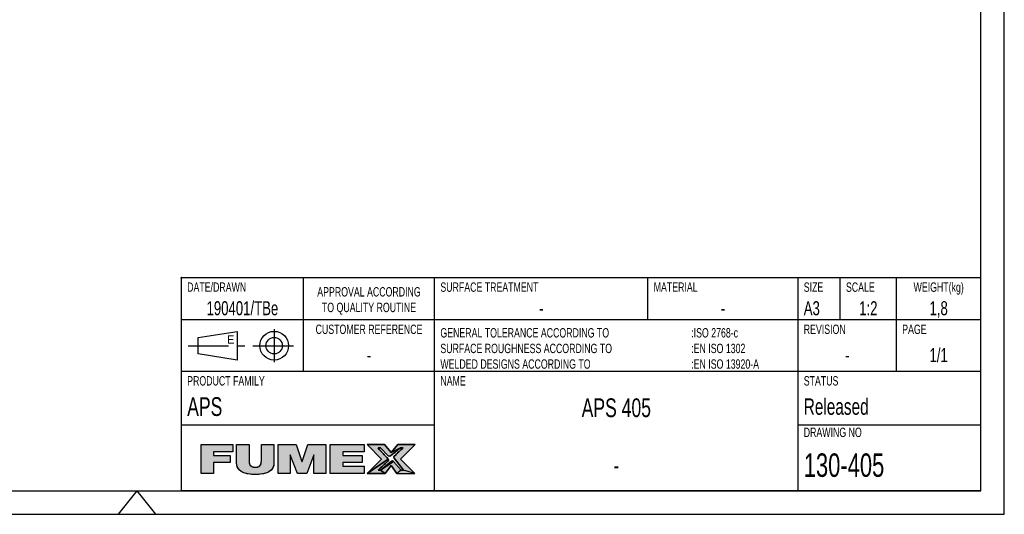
# Model space of a CAD drawing. Extents: x 0 to 420, y 0 to 297.
# Tile 2 of 3: x 210 to 420, y 0 to 106. Entities that reach past the tile are written whole.
import ezdxf

# ---------------------------------------------------------------- set-up
doc = ezdxf.new("R2010")
doc.units = 0
doc.header["$LTSCALE"] = 23.1
doc.linetypes.add('CENTER', pattern=[0.6, 0.375, -0.075, 0.075, -0.075])
doc.layers.get('0').update_dxf_attribs({"linetype": 'CONTINUOUS'})
doc.layers.add('130-405_DXF_CONTINUOUS_LIN', color=7, linetype='CONTINUOUS')
doc.layers.add('130-405_DXF_FORMAT', color=7, linetype='CONTINUOUS')
doc.styles.get("Standard").update_dxf_attribs({"font": 'txt', "width": 0.7})
doc.styles.add('TEXTSTYLE_3', font='txt', dxfattribs={"width": 0.7})
doc.styles.add('TEXTSTYLE_4', font='txt')

# ---------------------------------------------------------------- blocks, each defined once
blk = doc.blocks.new('FUMEX_LOGO_NEW_BL1', base_point=(271.5, 12))
at = {"layer": '130-405_DXF_CONTINUOUS_LIN', "linetype": 'CONTINUOUS'}
for points in [[(248.68, 14.93), (255.44, 14.93), (255.44, 13.33), (251.37, 13.33), (251.37, 12.55), (254.86, 12.55), (254.86, 11.07), (251.37, 11.07), (251.37, 8.69), (248.68, 8.69)], [(264.23, 14.93), (264.23, 11.06), (264.19, 10.57), (264.08, 10.15), (263.9, 9.78), (263.65, 9.46), (263.32, 9.19), (262.91, 8.95), (262.4, 8.76), (261.77, 8.61), (260.99, 8.52), (260.25, 8.5), (259.5, 8.52), (258.72, 8.61), (258.09, 8.76), (257.58, 8.95), (257.17, 9.19), (256.84, 9.47), (256.59, 9.79), (256.41, 10.15), (256.3, 10.57), (256.26, 11.06), (256.26, 14.93), (258.95, 14.93), (258.95, 11.49), (258.96, 11.12), (259.01, 10.79), (259.11, 10.54), (259.27, 10.34), (259.5, 10.19), (259.83, 10.09), (260.26, 10.05), (260.69, 10.09), (261, 10.19), (261.23, 10.34), (261.38, 10.54), (261.48, 10.79), (261.53, 11.13), (261.54, 11.49), (261.54, 14.93)], [(265.14, 14.93), (268.97, 14.93), (270.21, 11.26), (270.24, 11.26), (271.49, 14.93), (275.32, 14.93), (275.32, 8.69), (272.77, 8.69), (272.77, 12.69), (272.75, 12.69), (271.23, 8.69), (269.22, 8.69), (267.71, 12.69), (267.68, 12.69), (267.68, 8.69), (265.14, 8.69)], [(276.22, 14.93), (283.46, 14.93), (283.46, 13.33), (278.92, 13.33), (278.92, 12.55), (283.04, 12.55), (283.04, 11.07), (278.92, 11.07), (278.92, 10.29), (283.46, 10.29), (283.46, 8.69), (276.22, 8.69)], [(286.44, 14.17), (288.56, 11.81), (284.12, 8.69), (287.18, 11.81), (284.1, 14.93), (287.79, 14.93), (289.21, 13.23), (291.19, 14.17), (289.07, 12.47), (288.93, 12.41), (288.86, 12.4), (288.72, 12.42), (288.59, 12.49), (286.94, 14.17)], [(294.32, 14.93), (291.23, 11.81), (294.3, 8.69), (291.85, 9.45), (289.87, 11.97), (289.87, 11.97), (289.79, 12.1), (289.78, 12.23), (289.81, 12.33), (289.89, 12.45), (291.79, 14.17), (291.19, 14.17), (289.21, 13.23), (290.62, 14.93)], [(286.94, 9.45), (287.94, 8.69), (284.12, 8.69), (288.56, 11.81), (288.63, 11.69), (288.64, 11.55), (288.62, 11.45), (288.53, 11.34), (286.45, 9.45)], [(289.48, 11.4), (289.63, 11.38), (289.75, 11.3), (286.94, 9.45), (289.28, 11.33), (289.41, 11.39)], [(289.21, 10.39), (287.94, 8.69), (286.94, 9.45), (289.75, 11.3), (291.33, 9.45), (290.47, 8.69)]]:
    blk.add_hatch(color=2, dxfattribs=at).paths.add_polyline_path(points)
at = {"layer": '130-405_DXF_CONTINUOUS_LIN', "color": 2, "linetype": 'CONTINUOUS'}
for p, q in [((248.68, 8.69), (248.68, 14.93)), ((248.68, 14.93), (255.44, 14.93)), ((255.44, 14.93), (255.44, 13.33)), ((265.14, 8.69), (265.14, 14.93)), ((265.14, 14.93), (268.97, 14.93)), ((268.97, 14.93), (270.21, 11.26)), ((270.24, 11.26), (271.49, 14.93)), ((271.49, 14.93), (275.32, 14.93)), ((275.32, 14.93), (275.32, 8.69)), ((276.22, 8.69), (276.22, 14.93)), ((276.22, 14.93), (283.46, 14.93)), ((283.46, 14.93), (283.46, 13.33)), ((287.79, 14.93), (284.1, 14.93)), ((284.1, 14.93), (287.18, 11.81)), ((289.21, 13.23), (287.79, 14.93)), ((290.62, 14.93), (289.21, 13.23)), ((294.32, 14.93), (290.62, 14.93)), ((291.23, 11.81), (294.32, 14.93)), ((255.44, 13.33), (251.37, 13.33)), ((251.37, 13.33), (251.37, 12.55)), ((267.71, 12.69), (267.68, 12.69)), ((267.68, 12.69), (267.68, 8.69)), ((269.22, 8.69), (267.71, 12.69)), ((272.75, 12.69), (271.23, 8.69)), ((272.77, 12.69), (272.75, 12.69)), ((272.77, 8.69), (272.77, 12.69)), ((283.46, 13.33), (278.92, 13.33)), ((278.92, 13.33), (278.92, 12.55)), ((251.37, 12.55), (254.86, 12.55)), ((254.86, 11.07), (251.37, 11.07)), ((251.37, 11.07), (251.37, 8.69)), ((254.86, 12.55), (254.86, 11.07)), ((270.21, 11.26), (270.24, 11.26)), ((278.92, 12.55), (283.04, 12.55)), ((283.04, 11.07), (278.92, 11.07)), ((278.92, 11.07), (278.92, 10.29)), ((283.04, 12.55), (283.04, 11.07)), ((287.18, 11.81), (284.12, 8.69)), ((294.3, 8.69), (291.23, 11.81)), ((251.37, 8.69), (248.68, 8.69)), ((267.68, 8.69), (265.14, 8.69)), ((271.23, 8.69), (269.22, 8.69)), ((275.32, 8.69), (272.77, 8.69)), ((283.46, 8.69), (276.22, 8.69)), ((278.92, 10.29), (283.46, 10.29)), ((283.46, 10.29), (283.46, 8.69)), ((284.12, 8.69), (287.94, 8.69)), ((287.94, 8.69), (289.21, 10.39)), ((289.21, 10.39), (290.47, 8.69)), ((290.47, 8.69), (294.3, 8.69))]:
    blk.add_line(p, q, dxfattribs=at)
for points in [[(248.68, 14.93), (255.44, 14.93), (255.44, 13.33), (251.37, 13.33), (251.37, 12.55), (254.86, 12.55), (254.86, 11.07), (251.37, 11.07), (251.37, 8.69), (248.68, 8.69), (248.68, 14.93)], [(264.23, 14.93), (264.23, 11.06), (264.19, 10.57), (264.08, 10.15), (263.9, 9.78), (263.65, 9.46), (263.32, 9.19), (262.91, 8.95), (262.4, 8.76), (261.77, 8.61), (260.99, 8.52), (260.25, 8.5), (259.5, 8.52), (258.72, 8.61), (258.09, 8.76), (257.58, 8.95), (257.17, 9.19), (256.84, 9.47), (256.59, 9.79), (256.41, 10.15), (256.3, 10.57), (256.26, 11.06), (256.26, 14.93), (258.95, 14.93), (258.95, 11.49), (258.96, 11.12), (259.01, 10.79), (259.11, 10.54), (259.27, 10.34), (259.5, 10.19), (259.83, 10.09), (260.26, 10.05), (260.69, 10.09), (261, 10.19), (261.23, 10.34), (261.38, 10.54), (261.48, 10.79), (261.53, 11.13), (261.54, 11.49), (261.54, 14.93), (264.23, 14.93)], [(265.14, 14.93), (268.97, 14.93), (270.21, 11.26), (270.24, 11.26), (271.49, 14.93), (275.32, 14.93), (275.32, 8.69), (272.77, 8.69), (272.77, 12.69), (272.75, 12.69), (271.23, 8.69), (269.22, 8.69), (267.71, 12.69), (267.68, 12.69), (267.68, 8.69), (265.14, 8.69), (265.14, 14.93)], [(276.22, 14.93), (283.46, 14.93), (283.46, 13.33), (278.92, 13.33), (278.92, 12.55), (283.04, 12.55), (283.04, 11.07), (278.92, 11.07), (278.92, 10.29), (283.46, 10.29), (283.46, 8.69), (276.22, 8.69), (276.22, 14.93)], [(286.44, 14.17), (288.56, 11.81), (284.12, 8.69), (287.18, 11.81), (284.1, 14.93), (287.79, 14.93), (289.21, 13.23), (291.19, 14.17), (289.07, 12.47), (288.93, 12.41), (288.86, 12.4), (288.72, 12.42), (288.59, 12.49), (286.94, 14.17), (286.44, 14.17)], [(294.32, 14.93), (291.23, 11.81), (294.3, 8.69), (291.85, 9.45), (289.87, 11.97), (289.87, 11.97), (289.79, 12.1), (289.78, 12.23), (289.81, 12.33), (289.89, 12.45), (291.79, 14.17), (291.19, 14.17), (289.21, 13.23), (290.62, 14.93), (294.32, 14.93)], [(286.94, 9.45), (287.94, 8.69), (284.12, 8.69), (288.56, 11.81), (288.63, 11.69), (288.64, 11.55), (288.62, 11.45), (288.53, 11.34), (286.45, 9.45), (286.94, 9.45)], [(289.48, 11.4), (289.63, 11.38), (289.75, 11.3), (286.94, 9.45), (289.28, 11.33), (289.41, 11.39), (289.48, 11.4)], [(289.21, 10.39), (287.94, 8.69), (286.94, 9.45), (289.75, 11.3), (291.33, 9.45), (290.47, 8.69), (289.21, 10.39)]]:
    blk.add_lwpolyline(points, dxfattribs=at)
for points, knots in [([(264.23, 14.93), (263.33, 14.93), (262.43, 14.93), (261.54, 14.93), (261.54, 13.8), (261.54, 12.62), (261.54, 11.49), (261.54, 10.85), (261.54, 10.05), (260.26, 10.05), (258.95, 10.05), (258.95, 10.85), (258.95, 11.49), (258.95, 12.62), (258.95, 13.8), (258.95, 14.93), (258.06, 14.93), (257.16, 14.93), (256.26, 14.93), (256.26, 13.66), (256.26, 12.34), (256.26, 11.06), (256.26, 9.33), (257.58, 8.5), (260.25, 8.5), (262.92, 8.5), (264.23, 9.33), (264.23, 11.06), (264.23, 12.34), (264.23, 13.66), (264.23, 14.93)], [0, 0, 0, 0, 1, 1, 1, 2, 2, 2, 3, 3, 3, 4, 4, 4, 5, 5, 5, 6, 6, 6, 7, 7, 7, 8, 8, 8, 9, 9, 9, 10, 10, 10, 10]), ([(291.85, 9.45), (291.85, 9.45), (291.33, 9.45), (291.33, 9.45), (291.33, 9.45), (289.75, 11.3), (289.75, 11.3), (289.62, 11.42), (289.42, 11.43), (289.28, 11.33), (289.28, 11.33), (286.94, 9.45), (286.94, 9.45), (286.94, 9.45), (286.45, 9.45), (286.45, 9.45), (287.14, 10.08), (287.84, 10.71), (288.53, 11.34), (288.67, 11.46), (288.68, 11.67), (288.56, 11.81), (287.85, 12.6), (287.14, 13.38), (286.44, 14.17), (286.44, 14.17), (286.94, 14.17), (286.94, 14.17), (286.94, 14.17), (288.59, 12.49), (288.59, 12.49), (288.72, 12.37), (288.92, 12.36), (289.07, 12.47), (289.07, 12.47), (291.19, 14.17), (291.19, 14.17), (291.19, 14.17), (291.79, 14.17), (291.79, 14.17), (291.16, 13.6), (290.53, 13.02), (289.89, 12.45), (289.75, 12.32), (289.74, 12.11), (289.87, 11.97), (289.87, 11.97), (289.87, 11.97), (289.87, 11.97), (289.87, 11.97), (291.85, 9.45), (291.85, 9.45)], [0, 0, 0, 0, 1, 1, 1, 2, 2, 2, 3, 3, 3, 4, 4, 4, 5, 5, 5, 6, 6, 6, 7, 7, 7, 8, 8, 8, 9, 9, 9, 10, 10, 10, 11, 11, 11, 12, 12, 12, 13, 13, 13, 14, 14, 14, 15, 15, 15, 16, 16, 16, 17, 17, 17, 17]), ([(289.87, 11.97), (289.74, 12.11), (289.75, 12.32), (289.89, 12.45), (290.53, 13.02), (291.16, 13.6), (291.79, 14.17), (291.79, 14.17), (291.19, 14.17), (291.19, 14.17), (291.19, 14.17), (289.07, 12.47), (289.07, 12.47), (288.92, 12.36), (288.72, 12.37), (288.59, 12.49), (288.59, 12.49), (286.94, 14.17), (286.94, 14.17), (286.94, 14.17), (286.44, 14.17), (286.44, 14.17), (287.14, 13.38), (287.85, 12.6), (288.56, 11.81), (288.68, 11.67), (288.67, 11.46), (288.53, 11.34), (287.84, 10.71), (287.14, 10.08), (286.45, 9.45), (286.45, 9.45), (286.94, 9.45), (286.94, 9.45), (286.94, 9.45), (289.28, 11.33), (289.28, 11.33), (289.42, 11.43), (289.62, 11.42), (289.75, 11.3), (289.75, 11.3), (291.33, 9.45), (291.33, 9.45), (291.33, 9.45), (291.85, 9.45), (291.85, 9.45), (291.85, 9.45), (289.87, 11.97), (289.87, 11.97), (289.87, 11.97), (289.87, 11.97), (289.87, 11.97)], [0, 0, 0, 0, 1, 1, 1, 2, 2, 2, 3, 3, 3, 4, 4, 4, 5, 5, 5, 6, 6, 6, 7, 7, 7, 8, 8, 8, 9, 9, 9, 10, 10, 10, 11, 11, 11, 12, 12, 12, 13, 13, 13, 14, 14, 14, 15, 15, 15, 16, 16, 16, 17, 17, 17, 17])]:
    blk.add_open_spline(points, degree=3, knots=knots, dxfattribs=at)
blk.add_solid([(291.85, 9.45), (294.3, 8.69), (291.33, 9.45), (290.47, 8.69)], dxfattribs=at)
blk = doc.blocks.new('VYPLACERING_BL2', base_point=(257.5, 36))
at = {"layer": '130-405_DXF_CONTINUOUS_LIN', "color": 7, "linetype": 'CONTINUOUS'}
for p, q in [((248.09, 37.75), (256.4, 39.06)), ((256.4, 39.06), (256.4, 32.94)), ((248.09, 34.25), (248.09, 37.75)), ((256.4, 32.94), (248.09, 34.25))]:
    blk.add_line(p, q, dxfattribs=at)
at = {"layer": '130-405_DXF_CONTINUOUS_LIN', "color": 7, "linetype": 'CENTER'}
for p, q in [((264.28, 39.5), (264.28, 32.5)), ((245.9, 36), (269.09, 36))]:
    blk.add_line(p, q, dxfattribs=at)
at = {"layer": '130-405_DXF_CONTINUOUS_LIN', "color": 7, "linetype": 'CONTINUOUS'}
for radius in [3.06, 1.75]:
    blk.add_circle((264.28, 36), radius, dxfattribs=at)

msp = doc.modelspace()

# ---------------------------------------------------------------- linework, layer by layer
at = {"layer": '130-405_DXF_FORMAT', "color": 7, "linetype": 'CONTINUOUS'}
for p, q in [((419.99842, -0.00152), (419.99842, 296.99848)), ((414.99842, 4.99848), (414.99842, 291.99848)), ((244.65469, 50.34226), (244.34219, 50.65476)), ((244.65469, 50.65476), (244.34219, 50.34226)), ((414.99842, 50.49848), (244.49842, 50.49848)), ((244.49842, 4.99848), (244.49842, 50.49848)), ((270.49842, 30.49848), (270.49842, 50.49848)), ((298.49842, 4.99848), (298.49842, 50.49848)), ((343.99842, 41.49848), (343.99842, 50.49848)), ((375.99842, 4.99848), (375.99842, 50.49848)), ((384.99842, 41.49848), (384.99842, 50.49848)), ((396.99842, 30.49848), (396.99842, 50.49848)), ((414.99842, 4.99848), (414.99842, 50.49848)), ((414.99842, 41.49848), (244.49842, 41.49848)), ((414.99842, 30.49848), (244.49842, 30.49848)), ((298.49842, 18.99848), (244.49842, 18.99848)), ((414.99842, 18.99848), (375.99842, 18.99848)), ((24.99842, 4.99848), (414.99842, 4.99848)), ((234.99842, 4.99848), (231.00182, -0.00152)), ((234.99842, 4.99848), (238.99502, -0.00152)), ((414.99842, 4.99848), (244.49842, 4.99848)), ((-0.00158, -0.00152), (419.99842, -0.00152))]:
    msp.add_line(p, q, dxfattribs=at)

# ---------------------------------------------------------------- block references
at = {"layer": '130-405_DXF_CONTINUOUS_LIN', "color": 7, "linetype": 'CONTINUOUS'}
msp.add_blockref('VYPLACERING_BL2', (257.49842, 35.99848), dxfattribs=at)
at = {"layer": '130-405_DXF_CONTINUOUS_LIN', "color": 2, "linetype": 'CONTINUOUS'}
msp.add_blockref('FUMEX_LOGO_NEW_BL1', (271.49842, 11.99848), dxfattribs=at)

# ---------------------------------------------------------------- texts
at = {"color": 7, "linetype": 'CONTINUOUS'}
for s, insert, char_height, width, attachment_point, style in [('DATE/DRAWN', (245.72342, 49.49848), 2, 14, 1, 'TEXTSTYLE_3'), ('APPROVAL ACCORDING\\PTO QUALITY ROUTINE', (284.49842, 48.49848), 2, 25.2, 2, 'TEXTSTYLE_3'), ('SURFACE TREATMENT', (299.72342, 49.49848), 2, 23.8, 1, 'TEXTSTYLE_3'), ('MATERIAL', (345.22342, 49.49848), 2, 11.2, 1, 'TEXTSTYLE_3'), ('SIZE ', (377.22342, 49.49848), 2, 7, 1, 'TEXTSTYLE_3'), ('SCALE', (386.22342, 49.49848), 2, 7, 1, 'TEXTSTYLE_3'), ('WEIGHT(kg)', (405.99842, 49.49848), 2, 14, 2, 'TEXTSTYLE_3'), ('CUSTOMER REFERENCE', (284.49842, 40.49848), 2, 25.2, 2, 'TEXTSTYLE_3'), ('REVISION', (377.22342, 40.49848), 2, 11.2, 1, 'TEXTSTYLE_3'), ('PAGE', (398.22342, 40.49848), 2, 5.6, 1, 'TEXTSTYLE_3'), ('E', (254.21717, 38.18598), 1.75, 1.75, 1, 'TEXTSTYLE_4'), ('GENERAL TOLERANCE ACCORDING TO\\PSURFACE ROUGHNESS ACCORDING TO\\PWELDED DESIGNS ACCORDING TO\\P ', (299.72342, 39.74848), 2, 42, 1, 'TEXTSTYLE_3'), (':ISO 2768-c\\P:EN ISO 1302\\P:EN ISO 13920-A', (353.22342, 39.74848), 2, 21, 1, 'TEXTSTYLE_3'), ('PRODUCT FAMILY', (245.72342, 29.49848), 2, 19.6, 1, 'TEXTSTYLE_3'), ('NAME ', (299.72342, 29.49848), 2, 7, 1, 'TEXTSTYLE_3'), ('STATUS ', (377.22342, 29.49848), 2, 9.8, 1, 'TEXTSTYLE_3'), ('DRAWING NO', (377.22342, 18.49848), 2, 14, 1, 'TEXTSTYLE_3')]:
    msp.add_mtext(s, dxfattribs=dict(at, insert=insert, char_height=char_height, width=width, attachment_point=attachment_point, style=style))
for s, insert, char_height, width, attachment_point in [('190401/TBe', (257.49842, 45.49848), 3, 34.1785714, 2), ('A3 ', (377.22342, 45.49848), 3, 11.4642857, 1), ('1:2', (390.99842, 45.49848), 3, 8.5714286, 2), ('1,8', (405.99842, 45.49848), 3, 9.5357143, 2), ('-', (321.24842, 45.49848), 3, 4.0714286, 2), ('-', (359.99842, 45.49848), 3, 4.0714286, 2), ('1/1', (405.99842, 35.49848), 3, 9.4285714, 2), ('-', (284.49842, 35.49848), 3, 4.0714286, 2), ('- ', (386.49842, 35.49848), 3, 7.6071429, 2), ('APS', (245.72342, 24.99848), 4, 15.7142857, 1), ('APS 405', (337.24842, 24.74848), 4, 34.1428571, 2), ('Released  ', (377.22342, 24.74848), 3.5, 38.5, 1)]:
    msp.add_mtext(s, dxfattribs=dict(at, insert=insert, char_height=char_height, width=width, attachment_point=attachment_point))
at = {"layer": '130-405_DXF_FORMAT', "color": 7, "linetype": 'CONTINUOUS'}
for s, insert, char_height, width, attachment_point in [('130-405', (377.22342, 12.99848), 5, 39.4642857, 1), ('-', (337.24842, 12.49848), 4, 5.4285714, 2)]:
    msp.add_mtext(s, dxfattribs=dict(at, insert=insert, char_height=char_height, width=width, attachment_point=attachment_point))

doc.saveas('drawing.dxf')
